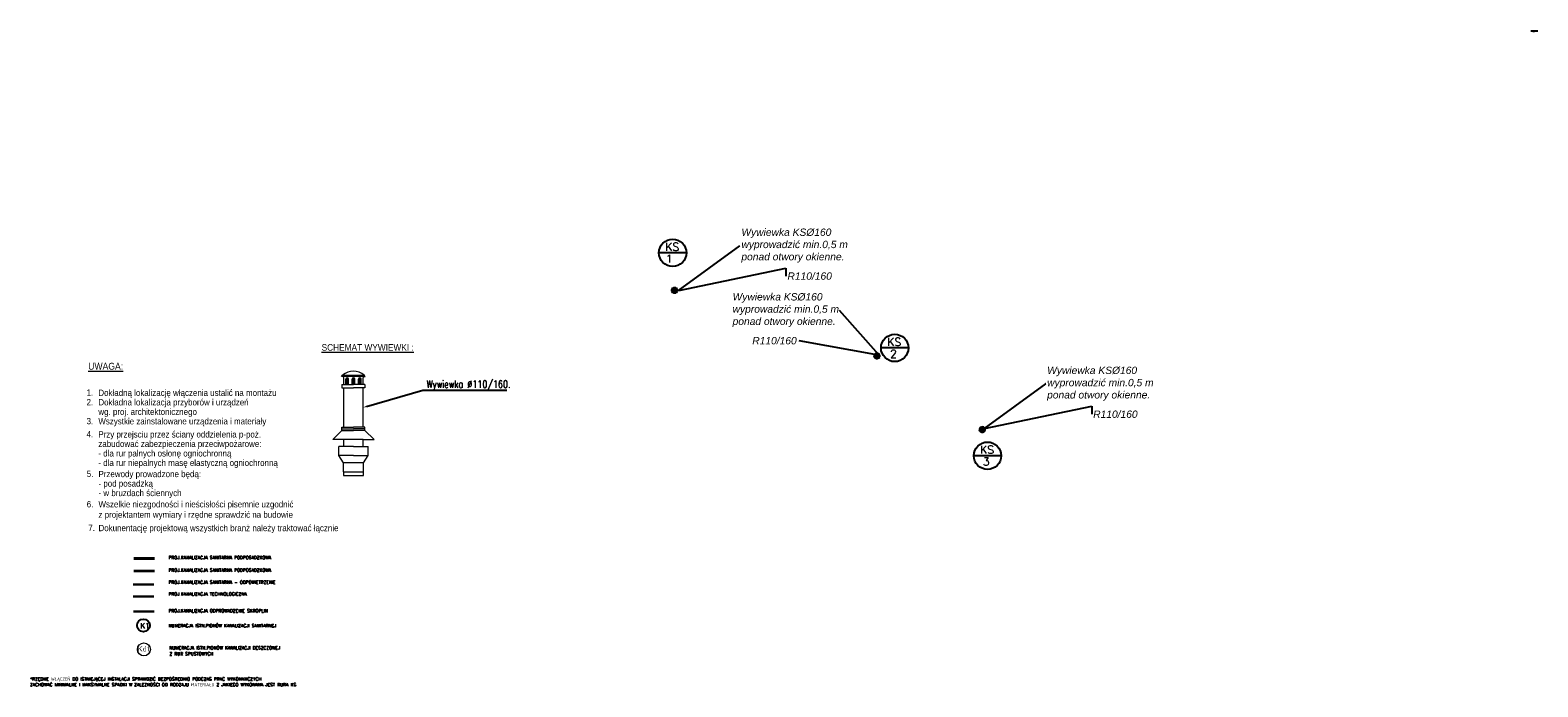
# Model space of a CAD drawing. Header units: millimetres. Extents: x 293871 to 335272, y 34548 to 100072.
# Tile 19 of 19: x 294151 to 335272, y 82171 to 100072. Entities that reach past the tile are written whole.
import ezdxf
from ezdxf import colors
from ezdxf.entities.mleader import LeaderData, LeaderLine
from ezdxf.enums import TextEntityAlignment as Align
from ezdxf.lldxf.tags import DXFTag
from ezdxf.math import Vec2, Vec3

# ---------------------------------------------------------------- set-up
doc = ezdxf.new("R2010")
doc.units = ezdxf.units.MM
doc.linetypes.add('DIVIDE', pattern=[1.25, 0.5, -0.25, 0, -0.25, 0, -0.25])
doc.linetypes.add('KRESKOWA', pattern=[19.05, 12.7, -6.35])
doc.layers.add('2DH_DESC', color=7, linetype='Continuous', lineweight=30, true_color=0x000000)
doc.layers.add('_B_legenda_opisy', color=7, linetype='Continuous', lineweight=20, true_color=0x000000)
for name, color, linetype, lineweight in [('__B_OPIS', 10, 'Continuous', 25), ('__OPIS', 10, 'Continuous', 20), ('AK_KAN SANITARNA', 34, 'Continuous', 50), ('IS - KS - odporowadzenie skroplin', 230, 'DIVIDE', 30), ('IS_Kanalizacja_sanit_piony', 34, 'Continuous', 30), ('W_KAN PODSTROP', 202, 'KRESKOWA', 30), ('w_ks', 34, 'Continuous', 35), ('w_ks_proj.', 30, 'Continuous', 40), ('w_opis_legenda', 7, 'Continuous', 18), ('w_opis_pion_kan_deszcz', 94, 'Continuous', 20)]:
    doc.layers.add(name, color=color, linetype=linetype, lineweight=lineweight)
for name, color, linetype in [('_b_xref', 8, 'Continuous'), ('B_opis_025', 250, 'Continuous'), ('IS_Grafika', 94, 'SOLID')]:
    doc.layers.add(name, color=color, linetype=linetype)
doc.styles.add('GENERATED_STYLE_1', font='arial.ttf')
doc.styles.get("Standard").update_dxf_attribs({"font": 'arial.ttf'})
doc.styles.add('STYL1', font='SIMPLEX.SHX', dxfattribs={"width": 0.8})
doc.styles.add('Łukasz', font='simplex.shx')
doc.styles.add('Łukasz 2', font='times.ttf')
tags = doc.linetypes.add('SOLID', pattern=[10, 10, 0]).pattern_tags.tags
tags[6:7] = [DXFTag(74, 4), DXFTag(75, 0), DXFTag(340, '0'), DXFTag(46, 0.0), DXFTag(50, 0.0), DXFTag(44, 0.0), DXFTag(45, 0.0)]
tags[4:5] = [DXFTag(74, 4), DXFTag(75, 0), DXFTag(340, '0'), DXFTag(46, 0.0), DXFTag(50, 0.0), DXFTag(44, 0.0), DXFTag(45, 0.0)]

msp = doc.modelspace()

# ---------------------------------------------------------------- hatches: boundary and pattern name
at = {"layer": '2DH_DESC', "lineweight": 0}
h = msp.add_hatch(color=256, dxfattribs=at)
h.dxf.hatch_style = 1
h.paths.add_polyline_path([(302756.73564, 90414.49395), (302831.73564, 90414.49395), (302831.73564, 90561.10368, 1), (302756.73564, 90561.10368)])
h.paths.add_polyline_path([(302930.68651, 90414.49395), (302968.18651, 90414.49395), (303005.68651, 90414.49395), (303005.68651, 90561.10368, 1), (302930.68651, 90561.10368)])
h.paths.add_polyline_path([(303104.63737, 90414.49395), (303179.63737, 90414.49395), (303179.63737, 90561.10368, 1), (303104.63737, 90561.10368)])
at = {"layer": 'IS_Kanalizacja_sanit_piony'}
h = msp.add_hatch(color=256, dxfattribs=at)
h.dxf.hatch_style = 1
edge = h.paths.add_edge_path()
edge.add_arc((311725.19504, 92979.92778), 55, 0, 360)
h = msp.add_hatch(color=256, dxfattribs=at)
h.dxf.hatch_style = 1
edge = h.paths.add_edge_path()
edge.add_arc((317244.42999, 91190.86166), 55, 0, 360)
h = msp.add_hatch(color=256, dxfattribs=at)
h.dxf.hatch_style = 1
edge = h.paths.add_edge_path()
edge.add_arc((320118.83107, 89183.33657), 55, 0, 360)

# ---------------------------------------------------------------- linework, layer by layer
at = {"layer": '2DH_DESC', "lineweight": 0}
for p, q in [((302643.69408, 90626.5319), (302671.00387, 90669.5921)), ((303249.95904, 90626.5319), (302643.69408, 90626.5319)), ((302671.00387, 90669.5921), (303265.36914, 90669.5921)), ((302706.73564, 90597.53263), (302686.41397, 90626.5319)), ((302706.73564, 90414.49395), (302706.73564, 90597.53263)), ((302756.73564, 90414.49395), (302756.73564, 90561.10368)), ((302831.73564, 90414.49395), (302831.73564, 90561.10368)), ((302930.68651, 90414.49395), (302930.68651, 90561.10368)), ((303005.68651, 90414.49395), (303005.68651, 90561.10368)), ((303104.63737, 90414.49395), (303104.63737, 90561.10368)), ((303179.63737, 90414.49395), (303179.63737, 90561.10368)), ((303229.63737, 90597.53263), (303249.95904, 90626.5319)), ((303229.63737, 90414.49395), (303229.63737, 90597.53263)), ((303249.95904, 90626.5319), (303292.67893, 90626.5319)), ((303292.67893, 90626.5319), (303265.36914, 90669.5921)), ((302656.2357, 90414.49395), (302968.18651, 90414.49395)), ((302656.2357, 90414.49395), (302656.2357, 90319.28387)), ((302656.2357, 90319.28387), (302968.18651, 90319.28387)), ((302706.73564, 89252.93105), (302706.73564, 90319.28387)), ((303280.13731, 90414.49395), (302968.18651, 90414.49395)), ((303280.13731, 90319.28387), (302968.18651, 90319.28387)), ((303229.63737, 90414.49395), (303179.63737, 90414.49395)), ((303229.63737, 89252.93105), (303229.63737, 90319.28387)), ((303280.13731, 90414.49395), (303280.13731, 90319.28387)), ((302656.2357, 89157.72097), (302656.2357, 89252.93105)), ((302656.2357, 89252.93105), (302706.73564, 89252.93105)), ((302656.2357, 89252.93105), (302968.18651, 89252.93105)), ((303280.13731, 89252.93105), (302968.18651, 89252.93105)), ((303280.13731, 89252.93105), (303229.63737, 89252.93105)), ((303280.13731, 89157.72097), (303280.13731, 89252.93105)), ((302656.2357, 89157.72097), (302406.73564, 88915.83592)), ((303229.63737, 88915.83592), (302406.73564, 88915.83592)), ((302656.2357, 89205.32601), (302968.18651, 89205.32601)), ((302656.2357, 89157.72097), (302968.18651, 89157.72097)), ((302706.73564, 88725.41577), (302706.73564, 88915.83592)), ((303280.13731, 89205.32601), (302968.18651, 89205.32601)), ((303280.13731, 89157.72097), (302968.18651, 89157.72097)), ((303229.63737, 88725.41577), (303229.63737, 88915.83592)), ((303229.63737, 88915.83592), (303529.63737, 88915.83592)), ((303280.13731, 89157.72097), (303529.63737, 88915.83592)), ((302968.18651, 88725.41577), (302568.18651, 88725.41577)), ((302568.18651, 88473.23774), (302568.18651, 88725.41577)), ((302968.18651, 88473.23774), (302568.18651, 88473.23774)), ((302693.18651, 88279.48803), (302568.18651, 88473.23774)), ((302968.18651, 88725.41577), (303368.18651, 88725.41577)), ((302968.18651, 88473.23774), (303368.18651, 88473.23774)), ((303243.18651, 88279.48803), (303368.18651, 88473.23774)), ((303368.18651, 88473.23774), (303368.18651, 88725.41577)), ((302693.18651, 88029.48803), (302693.18651, 88279.48803)), ((303243.18651, 88279.48803), (302693.18651, 88279.48803)), ((302693.18651, 88029.48803), (303243.18651, 88029.48803)), ((302693.18651, 88029.48803), (302693.18651, 87929.48803)), ((303243.18651, 88029.48803), (303243.18651, 88279.48803)), ((303243.18651, 87929.48803), (303243.18651, 88029.48803)), ((302693.18651, 87929.48803), (303243.18651, 87929.48803))]:
    msp.add_line(p, q, dxfattribs=at)
for centre, radius, start, end in [((302968.18651, 90312.36668), 464.68002, 50.242284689, 129.757715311), ((302794.23564, 90561.10368), 37.5, 0, 180), ((302968.18651, 90561.10368), 37.5, 0, 180), ((303142.13737, 90561.10368), 37.5, 0, 180)]:
    msp.add_arc(centre, radius, start, end, dxfattribs=at)
at = {"layer": '_b_xref'}
for p, q in [((335082.55146, 100053.27585), (335271.80746, 100053.27585)), ((335150.46106, 100071.87284), (335150.46106, 100017.7997))]:
    msp.add_line(p, q, dxfattribs=at)
at = {"layer": 'AK_KAN SANITARNA'}
for centre in [(311725.19504, 92979.92778), (317244.42999, 91190.86166), (320118.83107, 89183.33657)]:
    msp.add_circle(centre, 55, dxfattribs=at)
at = {"layer": 'IS - KS - odporowadzenie skroplin', "linetype": 'Continuous'}
msp.add_line((297537.79312, 84220.11822), (296973.46023, 84220.11822), dxfattribs=at)
at = {"layer": 'IS_Grafika', "color": 24, "ltscale": 0.1}
for p, q in [((312048.46195, 94001.32154), (311302.1705, 94001.32154)), ((318104.31843, 91408.64299), (317358.02698, 91408.64299)), ((320636.81871, 88471.30183), (319890.52726, 88471.30183))]:
    msp.add_line(p, q, dxfattribs=at)
at = {"layer": 'IS_Grafika', "color": 24}
for centre in [(311675.31623, 94001.32154), (317731.17271, 91408.64299), (320263.67299, 88471.30183)]:
    msp.add_circle(centre, 373.14572, dxfattribs=at)
at = {"layer": 'IS_Grafika', "color": 42}
msp.add_circle((297241.91376, 83844.38454), 174.13467, dxfattribs=at)
msp.add_circle((297241.91376, 83844.38454), 174.13467, dxfattribs=at)
msp.add_circle((297241.91376, 83844.38454), 174.13467, dxfattribs=at)
at = {"layer": 'W_KAN PODSTROP', "linetype": 'Continuous'}
msp.add_line((297527.3076, 84957.19688), (296962.9747, 84957.19688), dxfattribs=at)
at = {"layer": 'W_KAN PODSTROP', "color": 132, "linetype": 'Continuous'}
msp.add_line((297527.3076, 84635.34358), (296962.9747, 84635.34358), dxfattribs=at)
at = {"layer": 'w_ks', "linetype": 'ByBlock'}
msp.add_line((297539.88348, 85327.6233), (296975.55058, 85327.6233), dxfattribs=at)
at = {"layer": 'w_ks_proj.'}
msp.add_line((297539.88348, 85670.5039), (296975.55058, 85670.5039), dxfattribs=at)
at = {"layer": 'w_opis_pion_kan_deszcz'}
msp.add_circle((297253.18778, 83191.11128), 176.4933, dxfattribs=at)

# ---------------------------------------------------------------- texts
at = {"layer": '_B_legenda_opisy', "linetype": 'Continuous', "lineweight": 18, "style": 'GENERATED_STYLE_1', "width": 0.9}
for s, height, p in [('%%USCHEMAT WYWIEWKI :', 180, (302100.3703, 91333.37922, 43.997)), ('%%UUWAGA:', 186.624, (295735.62763, 90816.74046, 45.61609))]:
    msp.add_text(s, height=height, dxfattribs=at).set_placement(p)
at = {"layer": 'B_opis_025', "width": 0.9}
for s, p in [('1.', (295690.4982, 90105.15279, 20646220.46681)), ('Dokładną lokalizację włączenia ustalić na montażu', (296011.68534, 90100.772, 20646220.46681)), ('2.', (295690.4982, 89846.36751, 20646220.46681)), ('wg. proj. architektonicznego', (296011.68534, 89583.20144, 20646220.46681)), ('Dokładna lokalizacja przyborów i urządzeń', (296011.68534, 89841.98672, 20646220.46681)), ('3.', (295690.4982, 89328.79695, 20646220.46681)), ('Wszystkie zainstalowane urządzenia i materiały', (296011.68534, 89324.41616, 20646220.46681)), ('4.', (295690.4982, 88971.86501, 20646220.46681)), ('zabudować zabezpieczenia przeciwpożarowe:', (296011.68534, 88708.69893, 20646220.46681)), ('Przy przejsciu przez ściany oddzielenia p-poż.', (296011.68534, 88967.48421, 20646220.46681)), ('- dla rur palnych osłonę ogniochronną', (296011.68534, 88449.91365, 20646220.46681)), ('5.', (295694.04745, 87890.70903, 20646220.46681)), ('- dla rur niepalnych masę elastyczną ogniochronną', (296011.68534, 88191.12837, 20646220.46681)), ('Przewody prowadzone będą:', (296015.23459, 87886.32824, 20646220.46681)), ('- pod posadzką', (296015.23459, 87627.54296, 20646220.46681)), ('6.', (295694.04745, 87061.89857, 20646220.46681)), ('Wszelkie niezgodności i nieścisłości pisemnie uzgodnić ', (296015.23459, 87061.67031, 20646220.46681)), ('- w bruzdach ściennych', (296015.23459, 87368.75768, 20646220.46681)), ('z projektantem wymiary i rzędne sprawdzić na budowie', (296015.23459, 86778.81163, 20646220.46681)), ('7.', (295736.29304, 86418.44947, 20646220.46681)), ('Dokunentację projektową wszystkich branż należy traktować łącznie', (296015.23459, 86414.06867, 20646220.46681))]:
    msp.add_text(s, height=172.52352, dxfattribs=at).set_placement(p)
at = {"layer": 'IS_Grafika', "color": 24, "lineweight": 30, "char_height": 216, "attachment_point": 3, "rotation": 359.99999232, "style": 'Łukasz'}
for s, insert in [('KS', (311852.07361, 94274.25086)), ('1', (311671.54488, 93949.88315)), ('KS', (317907.93009, 91681.57231)), ('2', (317787.45392, 91357.2046)), ('KS', (320440.43037, 88744.23115)), ('3', (320319.9542, 88419.86344))]:
    msp.add_mtext(s, dxfattribs=dict(at, insert=insert))
at = {"layer": 'IS_Grafika', "color": 42, "lineweight": 30, "insert": (297155.64565, 83907.65307), "char_height": 144, "attachment_point": 1, "rotation": 0.00000768, "style": 'Łukasz'}
msp.add_mtext('K1', dxfattribs=at)
at = {"layer": 'w_opis_legenda', "style": 'Łukasz'}
for s, p in [('PROJ.KANALIZACJA SANITARNA PODPOSADZKOWA ', (297926.4197, 85651.65989)), ('PROJ.KANALIZACJA SANITARNA PODPOSADZKOWA', (297926.4197, 85308.7793)), ('PROJ.KANALIZACJA SANITARNA - ODPOWIETRZENIE', (297926.4197, 84978.18896)), ('PROJ.KANALIZACJA TECHNOLOGICZNA', (297926.4197, 84656.33566)), ('PROJ.KANALIZACJA ODPROWADZENIE SKROPLIN', (297924.32934, 84201.27422)), ('NUMERACJA ISTN.PIONÓW KANALIZACJI SANITARNEJ', (297924.32934, 83796.48843)), ('Z RUR SPUSTOWYCH ', (297948.41361, 83028.44366)), ('NUMERACJA ISTN.PIONÓW KANALIZACJI DESZCZOWEJ', (297948.41361, 83189.21747)), ('ZACHOWAĆ MINIMALNE I MAKSYMALNE SPADKI W ZALEZNOŚCI OD RODZAJU MATERIAŁU Z JAKIEGO WYKONANA JEST RURA KS', (294145.52697, 82184.80415)), ('*RZĘDNE WŁĄCZEŃ DO ISTNIEJĄCEJ INSTALACJI SPRAWDZIĆ BEZPOŚREDNIO PODCZAS PRAC WYKONAWCZYCH', (294145.52697, 82340.7286))]:
    msp.add_text(s, height=86.64, dxfattribs=at).set_placement(p)
at = {"layer": 'w_opis_pion_kan_deszcz', "style": 'Łukasz 2'}
msp.add_text('Kd1', height=138.24, dxfattribs=at).set_placement((297253.18778, 83135.02668), align=Align.CENTER)

# ---------------------------------------------------------------- leaders
at = {"layer": '__B_OPIS'}
ml = msp.add_multileader_mtext('Standard', dxfattribs=at)
ml.set_content('Wywiewka %%C110/160.', color=256, style='STYL1')
ml.set_leader_properties(color=256)
ml.build(insert=Vec2(0, 0))
ml.multileader.update_dxf_attribs({"has_text_frame": 1, "text_left_attachment_type": 6, "text_right_attachment_type": 6, "text_top_attachment_type": 0, "text_bottom_attachment_type": 0, "dogleg_length": 0.1, "arrow_head_size": 100})
ctx = ml.context
ctx.base_point, ctx.char_height, ctx.arrow_head_size, ctx.landing_gap_size, ctx.plane_origin = Vec3(304862.91332, 90255.20535), 200, 100, 100, Vec3(221169.77601, 43606.13832)
ctx.left_attachment, ctx.right_attachment, ctx.attachment_type = 6, 6, 2
notes = []
notes.append((ctx, [(0, (1, 1, 0), (304861.91332, 90255.20535), (1, 0), 1, [(0, [(303229.63737, 89786.10746)], 256, [])])]))
ctx.mtext.insert, ctx.mtext.line_spacing_factor, ctx.mtext.flow_direction = Vec3(304962.91332, 90521.87202), 0.9, 5
at = {"layer": '__OPIS'}
ml = msp.add_multileader_mtext('Standard', dxfattribs=at)
ml.set_content('{\\fArial|b0|i1|c238|p34;\\W1;Wywiewka KS%%C160\\Pwyprowadzić min.0,5 m\\Pponad otwory okienne.}', color=256, style='STYL1')
ml.set_leader_properties(color=256)
ml.build(insert=Vec2(0, 0))
ml.multileader.update_dxf_attribs({"has_text_frame": 1, "text_left_attachment_type": 2, "text_right_attachment_type": 2, "text_top_attachment_type": 0, "text_bottom_attachment_type": 0, "dogleg_length": 0.1, "arrow_head_size": 10})
ctx = ml.context
ctx.base_point, ctx.char_height, ctx.arrow_head_size, ctx.landing_gap_size, ctx.plane_origin = Vec3(313509.99218, 94194.01965), 200, 10, 40, Vec3(314725.27872, 88529.21386)
ctx.left_attachment, ctx.right_attachment = 2, 2
notes.append((ctx, [(0, (1, 1, 0), (313509.89218, 94194.01965), (1, 0), 0.1, [(0, [(311830.41409, 92972.10667), (313509.99218, 94194.01965)], 256, [])])]))
ctx.mtext.insert, ctx.mtext.width, ctx.mtext.flow_direction = Vec3(313549.99218, 94663.98327), 3770.1950537, 5
ml = msp.add_multileader_mtext('Standard', dxfattribs=at)
ml.set_content('{\\fArial|b0|i1|c238|p34;\\W1;R110/160}', color=256, style='STYL1')
ml.set_leader_properties(color=256)
ml.build(insert=Vec2(0, 0))
ml.multileader.update_dxf_attribs({"has_text_frame": 1, "text_left_attachment_type": 2, "text_right_attachment_type": 2, "text_top_attachment_type": 0, "text_bottom_attachment_type": 0, "dogleg_length": 0.1, "arrow_head_size": 10})
ctx = ml.context
ctx.base_point, ctx.char_height, ctx.arrow_head_size, ctx.landing_gap_size, ctx.plane_origin = Vec3(314766.16544, 93365.12879), 200, 10, 40, Vec3(314725.27872, 87855.42142)
ctx.left_attachment, ctx.right_attachment = 2, 2
notes.append((ctx, [(0, (1, 1, 0), (314766.06544, 93365.12879), (1, 0), 0.1, [(0, [(311830.41409, 92972.10667), (314766.16544, 93585.70064)], 256, [])])]))
ctx.mtext.insert, ctx.mtext.width, ctx.mtext.flow_direction = Vec3(314806.16544, 93468.53943), 3770.1950537, 5
ml = msp.add_multileader_mtext('Standard', dxfattribs=at)
ml.set_content('{\\fArial|b0|i1|c238|p34;\\W1;Wywiewka KS%%C160\\Pwyprowadzić min.0,5 m\\Pponad otwory okienne.}', color=256, style='STYL1')
ml.set_leader_properties(color=256)
ml.build(insert=Vec2(0, 0))
ml.multileader.update_dxf_attribs({"has_text_frame": 1, "text_left_attachment_type": 2, "text_right_attachment_type": 2, "text_top_attachment_type": 0, "text_bottom_attachment_type": 0, "dogleg_length": 0.1, "arrow_head_size": 10})
ctx = ml.context
ctx.base_point, ctx.char_height, ctx.arrow_head_size, ctx.landing_gap_size, ctx.plane_origin = Vec3(313269.51255, 92432.88428), 200, 10, 40, Vec3(320197.22499, 86768.07849)
ctx.left_attachment, ctx.right_attachment = 2, 2
notes.append((ctx, [(0, (1, 1, 0), (316225.73806, 92432.88428), (-1, 0), 0.1, [(0, [(317302.36035, 91210.9713), (316225.73806, 92432.88428)], 256, [])])]))
ctx.mtext.insert, ctx.mtext.width, ctx.mtext.flow_direction = Vec3(313309.51255, 92902.8479), 3770.1950537, 5
ml = msp.add_multileader_mtext('Standard', dxfattribs=at)
ml.set_content('{\\fArial|b0|i1|c238|p34;\\W1;R110/160}', color=256, style='STYL1')
ml.set_leader_properties(color=256)
ml.build(insert=Vec2(0, 0))
ml.multileader.update_dxf_attribs({"has_text_frame": 1, "text_left_attachment_type": 2, "text_right_attachment_type": 2, "text_top_attachment_type": 0, "text_bottom_attachment_type": 0, "dogleg_length": 0.1, "arrow_head_size": 10})
ctx = ml.context
ctx.base_point, ctx.char_height, ctx.arrow_head_size, ctx.landing_gap_size, ctx.plane_origin = Vec3(313806.2323, 91603.99342), 200, 10, 40, Vec3(320197.22499, 86094.28605)
ctx.left_attachment, ctx.right_attachment = 2, 2
notes.append((ctx, [(0, (1, 1, 0), (315122.07582, 91603.99342), (-1, 0), 0.1, [(0, [(317302.36035, 91210.9713), (315122.07582, 91603.99342)], 256, [])])]))
ctx.mtext.insert, ctx.mtext.width, ctx.mtext.flow_direction = Vec3(313846.2323, 91707.40406), 3770.1950537, 5
ml = msp.add_multileader_mtext('Standard', dxfattribs=at)
ml.set_content('{\\fArial|b0|i1|c238|p34;\\W1;Wywiewka KS%%C160\\Pwyprowadzić min.0,5 m\\Pponad otwory okienne.}', color=256, style='STYL1')
ml.set_leader_properties(color=256)
ml.build(insert=Vec2(0, 0))
ml.multileader.update_dxf_attribs({"has_text_frame": 1, "text_left_attachment_type": 2, "text_right_attachment_type": 2, "text_top_attachment_type": 0, "text_bottom_attachment_type": 0, "dogleg_length": 0.1, "arrow_head_size": 10})
ctx = ml.context
ctx.base_point, ctx.char_height, ctx.arrow_head_size, ctx.landing_gap_size, ctx.plane_origin = Vec3(321848.31109, 90428.37525), 200, 10, 40, Vec3(323063.59763, 84763.56946)
ctx.left_attachment, ctx.right_attachment = 2, 2
notes.append((ctx, [(0, (1, 1, 0), (321848.21109, 90428.37525), (1, 0), 0.1, [(0, [(320168.73299, 89206.46227), (321848.31109, 90428.37525)], 256, [])])]))
ctx.mtext.insert, ctx.mtext.width, ctx.mtext.flow_direction = Vec3(321888.31109, 90898.33887), 3770.1950537, 5
ml = msp.add_multileader_mtext('Standard', dxfattribs=at)
ml.set_content('{\\fArial|b0|i1|c238|p34;\\W1;R110/160}', color=256, style='STYL1')
ml.set_leader_properties(color=256)
ml.build(insert=Vec2(0, 0))
ml.multileader.update_dxf_attribs({"has_text_frame": 1, "text_left_attachment_type": 2, "text_right_attachment_type": 2, "text_top_attachment_type": 0, "text_bottom_attachment_type": 0, "dogleg_length": 0.1, "arrow_head_size": 10})
ctx = ml.context
ctx.base_point, ctx.char_height, ctx.arrow_head_size, ctx.landing_gap_size, ctx.plane_origin = Vec3(323104.48435, 89599.48438), 200, 10, 40, Vec3(323063.59763, 84089.77701)
ctx.left_attachment, ctx.right_attachment = 2, 2
notes.append((ctx, [(0, (1, 1, 0), (323104.38435, 89599.48438), (1, 0), 0.1, [(0, [(320168.73299, 89206.46227), (323104.48435, 89820.05624)], 256, [])])]))
ctx.mtext.insert, ctx.mtext.width, ctx.mtext.flow_direction = Vec3(323144.48435, 89702.89503), 3770.1950537, 5
for ctx, leaders in notes:
    for number, flags, end, landing, length, lines in leaders:
        leader = LeaderData()
        leader.index, (leader.has_last_leader_line, leader.has_dogleg_vector, leader.attachment_direction) = number, flags
        leader.last_leader_point, leader.dogleg_vector, leader.dogleg_length = Vec3(end), Vec3(landing), length
        for number, points, colour, breaks in lines:
            line = LeaderLine()
            line.index, line.vertices, line.color, line.breaks = number, Vec3.list(points), colors.encode_raw_color(colour), breaks
            leader.lines.append(line)
        ctx.leaders.append(leader)

doc.saveas('drawing.dxf')
